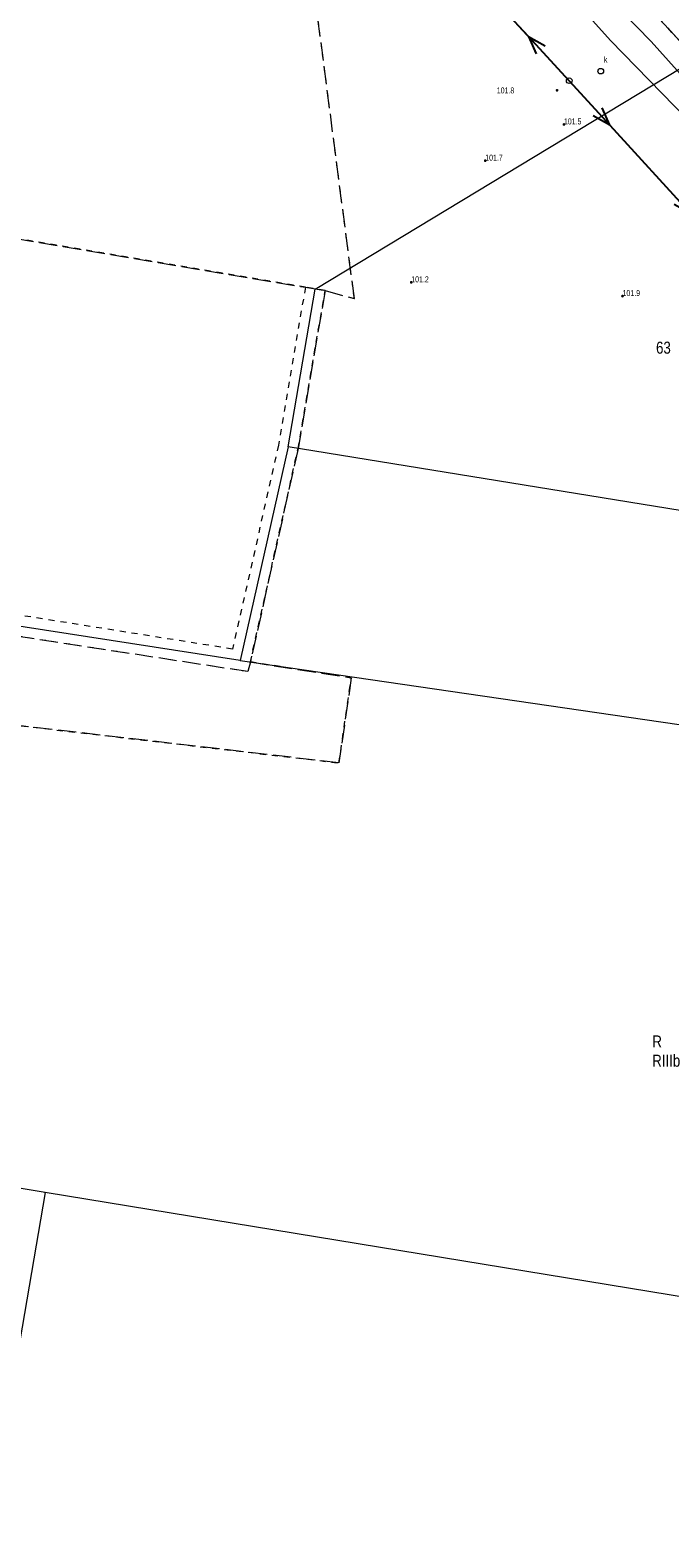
# Model space of a CAD drawing. Header units: inches. Extents: x 6497603 to 6502483, y 5925790 to 5934357.
# Tile 52 of 256: x 6499889 to 6499969, y 5926636 to 5926824. Entities that reach past the tile are written whole.
import ezdxf
from ezdxf.enums import TextEntityAlignment as Align

# ---------------------------------------------------------------- set-up
doc = ezdxf.new("R2010")
doc.units = ezdxf.units.IN
doc.header["$MEASUREMENT"] = 0
for name, pattern in [('219-1000', [0, 0]), ('egkk-1000', [3, 2.25, -0.75]), ('egug-1000', [1.5, 0.75, -0.75]), ('suep_nn_1000', [0, 0])]:
    doc.linetypes.add(name, pattern=pattern)
for name, color, linetype in [('203-punkt graniczny', 7, 'Continuous'), ('209-oznaczenie konturu klasyfikacyjnego', 7, 'Continuous'), ('210-oznaczenie konturu użytku gruntowego', 7, 'Continuous'), ('211-numer działki ewidencyjnej', 7, 'Continuous'), ('217-kontur klasyfikacyjny', 7, 'Continuous'), ('218-kontur użytku gruntowego', 7, 'Continuous'), ('219-działka ewidencyjna', 7, 'Continuous'), ('pikieta naturalna', 7, 'Continuous'), ('pikieta naturalna-Atr2', 7, 'Continuous'), ('przewód elektroenergetyczny niskiego napięcia', 7, 'Continuous'), ('przewód telekomunikacyjny podziemny', 7, 'Continuous'), ('przewód wodociągowy', 7, 'Continuous'), ('studnia kanalizacyjna', 7, 'Continuous'), ('studnia kanalizacyjna-Atr17', 7, 'Continuous'), ('słup przewodów napowietrznych', 7, 'Continuous')]:
    doc.layers.add(name, color=color, linetype=linetype)
doc.styles.get("Standard").update_dxf_attribs({"font": 'arial.ttf'})

# ---------------------------------------------------------------- blocks, each defined once
blk = doc.blocks.new('203')
at = {"linetype": 'Continuous', "lineweight": 0}
h = blk.add_hatch(color=0, dxfattribs=at)
edge = h.paths.add_edge_path()
edge.add_arc((0, 0), 0.09, 0, 360)
blk = doc.blocks.new('PW01')
at = {"linetype": 'Continuous', "lineweight": 13}
h = blk.add_hatch(color=0, dxfattribs=at)
edge = h.paths.add_edge_path()
edge.add_arc((0, 0), 0.18, 0, 360)
blk = doc.blocks.new('US15')
at = {"color": 0, "linetype": 'Continuous', "lineweight": 13}
blk.add_circle((0, 0), 0.35, dxfattribs=at)
blk = doc.blocks.new('SUEP1')
at = {"color": 0, "linetype": 'Continuous'}
for p, q in [((0, 0), (7.5, 0)), ((7.5, 0), (5.25, 0.75)), ((7.5, 0), (5.25, -0.75)), ((7.5, 0), (22.5, 0)), ((22.5, 0), (20.25, 0.75)), ((22.5, 0), (20.25, -0.75))]:
    blk.add_line(p, q, dxfattribs=at)

msp = doc.modelspace()

# ---------------------------------------------------------------- linework, layer by layer
at = {"layer": '217-kontur klasyfikacyjny', "color": 3, "linetype": 'egkk-1000', "lineweight": 18, "flags": 128}
for points in [[(6499929.93, 5926790.65), (6499918.41, 5926879.35)], [(6499972.58, 5926820.58), (6499918.41, 5926879.35)], [(6499822.62, 5926809.15), (6499923.82, 5926792.08)], [(6499923.82, 5926792.08), (6499926.28, 5926791.65)], [(6499926.28, 5926791.65), (6499922.91, 5926771.93)], [(6499926.28, 5926791.65), (6499929.93, 5926790.65)], [(6499922.91, 5926771.93), (6499916.96, 5926745.29)], [(6499916.66, 5926744.08), (6499770.31, 5926766.58)], [(6499916.96, 5926745.29), (6499916.66, 5926744.08)], [(6499916.96, 5926745.29), (6499929.55, 5926743.33)], [(6499929.55, 5926743.33), (6499928.01, 5926732.69)], [(6499928.01, 5926732.69), (6499871.97, 5926739.23)]]:
    msp.add_lwpolyline(points, dxfattribs=at)
at = {"layer": '218-kontur użytku gruntowego', "color": 3, "linetype": 'egug-1000', "lineweight": 18, "flags": 128}
for points in [[(6499929.93, 5926790.65), (6499918.41, 5926879.35)], [(6499972.58, 5926820.58), (6499918.41, 5926879.35)], [(6499923.82, 5926792.08), (6499822.62, 5926809.15)], [(6499923.82, 5926792.08), (6499920.46, 5926772.37)], [(6499926.28, 5926791.65), (6499923.82, 5926792.08)], [(6499922.91, 5926771.93), (6499926.28, 5926791.65)], [(6499926.28, 5926791.65), (6499929.93, 5926790.65)], [(6499920.46, 5926772.37), (6499914.74, 5926746.9)], [(6499916.96, 5926745.29), (6499922.91, 5926771.93)], [(6499914.74, 5926746.9), (6499770.56, 5926769.85)], [(6499916.66, 5926744.08), (6499770.31, 5926766.58)], [(6499916.96, 5926745.29), (6499916.66, 5926744.08)], [(6499929.55, 5926743.33), (6499916.96, 5926745.29)], [(6499928.01, 5926732.69), (6499929.55, 5926743.33)], [(6499871.97, 5926739.23), (6499928.01, 5926732.69)]]:
    msp.add_lwpolyline(points, dxfattribs=at)
at = {"layer": '219-działka ewidencyjna', "color": 3, "linetype": '219-1000', "lineweight": 18, "flags": 128}
for points in [[(6499868.23, 5926933.79), (6499972.58, 5926820.58)], [(6499925.04, 5926791.85), (6499972.58, 5926820.58)], [(6499921.69, 5926772.13), (6499925.04, 5926791.85)], [(6499921.69, 5926772.13), (6499915.7, 5926745.49)], [(6499977.23, 5926763.13), (6499921.69, 5926772.13)], [(6499915.7, 5926745.49), (6499770.26, 5926768.02)], [(6499915.7, 5926745.49), (6500061.42, 5926724.2)], [(6499891.34, 5926679.04), (6499787.5, 5926696.27)], [(6499891.34, 5926679.04), (6499875.06, 5926583.78)], [(6500070.88, 5926649.59), (6499891.34, 5926679.04)]]:
    msp.add_lwpolyline(points, dxfattribs=at)
at = {"layer": 'przewód elektroenergetyczny niskiego napięcia', "color": 1, "linetype": 'suep_nn_1000', "lineweight": 18, "flags": 128}
for points in [[(6499923.01, 5926854.28), (6499956.74, 5926817.86)], [(6499956.74, 5926817.86), (6499990.74, 5926780.65)]]:
    msp.add_lwpolyline(points, dxfattribs=at)
at = {"layer": 'przewód telekomunikacyjny podziemny', "color": 30, "linetype": 'Continuous', "lineweight": 18, "flags": 128}
msp.add_lwpolyline([(6499649.71, 5926827.55), (6499674.82, 5926828.42), (6499708.47, 5926826.45), (6499749.47, 5926824.93), (6499781.94, 5926825.69), (6499830.17, 5926835.26), (6499850.31, 5926836.67), (6499877.31, 5926837.95), (6499879.78, 5926865.72), (6499881.03, 5926874.45), (6499911.43, 5926881.68), (6499913.16, 5926881.83), (6499948.36, 5926841.83), (6499966.98, 5926822.74), (6499999.11, 5926786.89), (6500002.75, 5926782.92), (6500025.29, 5926757.31), (6500026.84, 5926757.15), (6500033.4, 5926750.75), (6500050.31, 5926731.87), (6500069.37, 5926712.6), (6500091.11, 5926688.86), (6500119.78, 5926658.25), (6500132.73, 5926644.64)], dxfattribs=at)
at = {"layer": 'przewód wodociągowy', "color": 5, "linetype": 'Continuous', "lineweight": 18, "flags": 128}
msp.add_lwpolyline([(6499646.22, 5927020.61), (6499677.68, 5927036.09), (6499706.55, 5927049.13), (6499726.79, 5927056.56), (6499742.13, 5927048.46), (6499776.23, 5927018.8), (6499803.9, 5926996.46), (6499832.24, 5926968.38), (6499846.76, 5926954.37), (6499862.58, 5926937.44), (6499886.5, 5926911.32), (6499908.78, 5926882.29), (6499928.76, 5926859.78), (6499961.87, 5926822.9), (6499997.11, 5926786.73), (6500025.9, 5926755.99), (6500048.68, 5926732.82)], dxfattribs=at)

# ---------------------------------------------------------------- block references
at = {"layer": '203-punkt graniczny', "color": 3, "linetype": 'Continuous', "lineweight": 18}
for p in [(6499925.04, 5926791.85), (6499921.69, 5926772.13), (6499915.7, 5926745.49), (6499891.34, 5926679.04)]:
    msp.add_blockref('203', p, dxfattribs=at)
at = {"layer": 'pikieta naturalna', "color": 7, "linetype": 'Continuous', "lineweight": 13}
for p in [(6499955.22, 5926816.66), (6499956.08, 5926812.4), (6499946.26, 5926807.88), (6499937.03, 5926792.69), (6499963.39, 5926790.97)]:
    msp.add_blockref('PW01', p, dxfattribs=at)
at = {"layer": 'przewód elektroenergetyczny niskiego napięcia', "color": 1, "linetype": 'Continuous', "lineweight": 18}
for rotation in [132.804, 312.419]:
    msp.add_blockref('SUEP1', (6499956.74, 5926817.86), dxfattribs=dict(at, rotation=rotation))
at = {"layer": 'studnia kanalizacyjna', "color": 34, "linetype": 'Continuous', "lineweight": 18}
msp.add_blockref('US15', (6499960.67, 5926819.05), dxfattribs=at)
at = {"layer": 'słup przewodów napowietrznych', "color": 7, "linetype": 'Continuous', "lineweight": 18}
msp.add_blockref('US15', (6499956.74, 5926817.86), dxfattribs=at)

# ---------------------------------------------------------------- texts
at = {"layer": '209-oznaczenie konturu klasyfikacyjnego', "color": 3, "linetype": 'Continuous', "lineweight": 18, "width": 0.79}
msp.add_text('RIIIb', height=1.5, dxfattribs=at).set_placement((6499967.09, 5926696.26), align=Align.TOP_LEFT)
at = {"layer": '210-oznaczenie konturu użytku gruntowego', "color": 3, "linetype": 'Continuous', "lineweight": 18, "width": 0.79}
msp.add_text('R', height=1.5, dxfattribs=at).set_placement((6499967.11, 5926697.16))
at = {"layer": '211-numer działki ewidencyjnej', "color": 3, "linetype": 'Continuous', "lineweight": 18, "width": 0.79}
msp.add_text('63', height=1.5, dxfattribs=at).set_placement((6499967.57, 5926785.28), align=Align.TOP_LEFT)
at = {"layer": 'pikieta naturalna-Atr2', "color": 7, "width": 0.667}
for s, p in [('101.8', (6499947.7, 5926816.27)), ('101.5', (6499956.08, 5926812.4)), ('101.7', (6499946.26, 5926807.88)), ('101.2', (6499937.03, 5926792.69)), ('101.9', (6499963.39, 5926790.97))]:
    msp.add_text(s, height=0.75, dxfattribs=at).set_placement(p)
at = {"layer": 'studnia kanalizacyjna-Atr17', "color": 34, "width": 0.667}
msp.add_text('k', height=0.75, dxfattribs=at).set_placement((6499961.06, 5926820.13))

doc.saveas('drawing.dxf')
